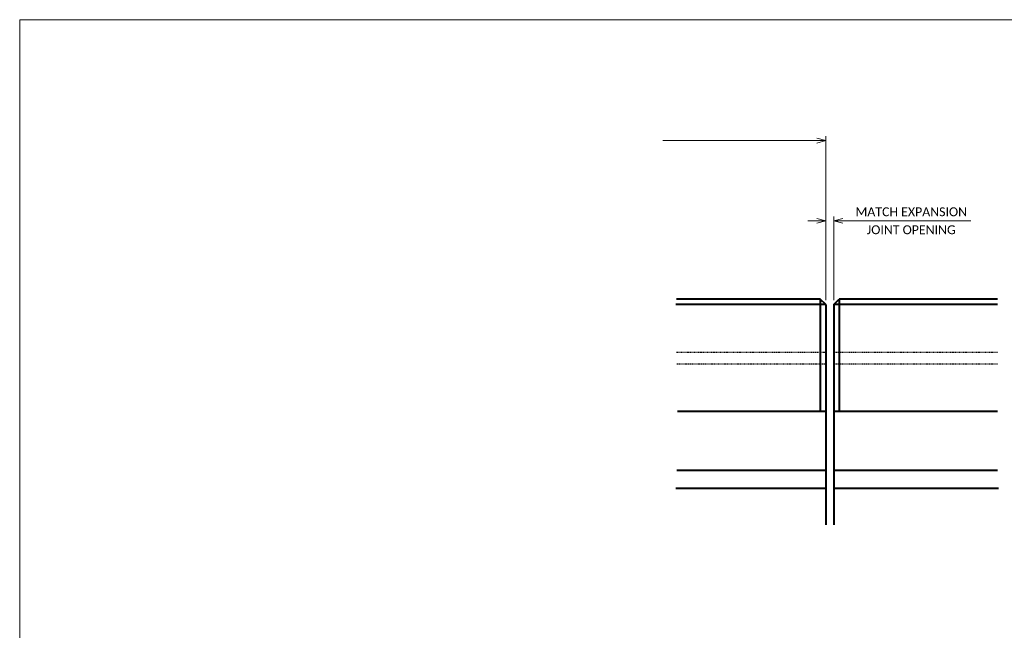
# Model space of a CAD drawing. Extents: x 2 to 1179, y -938 to -683.
# Tile 6 of 13: x 2 to 169, y -787 to -683. Entities that reach past the tile are written whole.
import ezdxf

# ---------------------------------------------------------------- set-up
doc = ezdxf.new("R2010")
doc.units = 0
doc.header["$MEASUREMENT"] = 0
doc.linetypes.add('Wisdot2', pattern=[0.125, 0.0625, -0.0625])
for name, color, linetype, lineweight in [('B_ANNO_DIM', 7, 'Continuous', 18), ('B_CONC', 1, 'Continuous', 40), ('B_DETAIL_HIDDEN', 7, 'Wisdot2', 25)]:
    doc.layers.add(name, color=color, linetype=linetype, lineweight=lineweight)
doc.layers.add('B_ANNO_NOPLOT', color=47, linetype='Continuous', lineweight=18, plot=False)
doc.styles.add('Annotative', font='calibri.ttf', dxfattribs={"height": 0.0625})
doc.dimstyles.new('Annotative', dxfattribs={"dimscale": 0, "dimtxt": 0.0625, "dimasz": 0.0625, "dimexe": 0.03125, "dimexo": 0.03125, "dimgap": 0.03125, "dimtad": 1, "dimdec": 3, "dimzin": 3, "dimdsep": 46, "dimlunit": 4, "dimtxsty": 'Annotative', "dimblk": 'OPEN30', "dimcen": 0.03125, "dimclrd": 256, "dimclre": 256, "dimclrt": 256, "dimaunit": 1, "dimadec": 0, "dimazin": 3, "dimtfac": 0.75, "dimtdec": 3, "dimtofl": 0, "dimtmove": 0, "dimatfit": 3, "dimldrblk": 'OPEN30', "dimfxl": 1, "dimtfill": 1, "dimfrac": 1, "dimtolj": 1, "dimtzin": 0, "dimlwd": -1, "dimlwe": -1, "dimarcsym": 0})

# ---------------------------------------------------------------- blocks, each defined once
blk = doc.blocks.new('_Open30')
at = {"color": 0, "linetype": 'ByBlock', "lineweight": -2}
for p, q in [((-1, 0.27), (0, 0)), ((0, 0), (-1, -0.27)), ((0, 0), (-1, 0))]:
    blk.add_line(p, q, dxfattribs=at)
blk = doc.blocks.new('*D79')
at = {"layer": 'B_ANNO_DIM', "transparency": 16777216}
for p, q in [((136.99, -340.59), (135.49, -340.59)), ((138.49, -354.02), (138.49, -339.84)), ((139.87, -354.02), (139.87, -339.84)), ((141.37, -340.59), (163.04, -340.59))]:
    blk.add_line(p, q, dxfattribs=at)
at = {"layer": 'Defpoints', "color": 0, "transparency": 16777216}
for p in [(139.87, -340.59), (138.49, -354.77), (139.87, -354.77)]:
    blk.add_point(p, dxfattribs=at)
at = {"layer": 'B_ANNO_DIM', "transparency": 16777216, "xscale": 1.5, "yscale": 1.5, "zscale": 1.5}
blk.add_blockref('_Open30', (138.49, -340.59), dxfattribs=at)
at = {"layer": 'B_ANNO_DIM', "transparency": 16777216, "xscale": 1.5, "yscale": 1.5, "zscale": 1.5, "rotation": 180}
blk.add_blockref('_Open30', (139.87, -340.59), dxfattribs=at)
at = {"layer": 'B_ANNO_DIM', "transparency": 16777216, "insert": (152.96, -339.07), "char_height": 1.5, "attachment_point": 5, "style": 'Annotative', "bg_fill": 3, "box_fill_scale": 1.25, "bg_fill_color": 256, "bg_fill_true_color": 13158600, "bg_fill_transparency": 0}
blk.add_mtext('\\A1;MATCH EXPANSION\\P', dxfattribs=at)
at = {"layer": 'B_ANNO_DIM', "transparency": 16777216, "insert": (152.96, -342.11), "char_height": 1.5, "attachment_point": 5, "style": 'Annotative', "bg_fill": 3, "box_fill_scale": 1.25, "bg_fill_color": 256, "bg_fill_true_color": 13158600, "bg_fill_transparency": 0}
blk.add_mtext('\\A1;JOINT OPENING', dxfattribs=at)
blk = doc.blocks.new('*D85')
at = {"layer": 'B_ANNO_DIM', "transparency": 16777216}
for p, q in [((138.49, -353.97), (138.49, -326.27)), ((136.99, -327.02), (110.94, -327.02))]:
    blk.add_line(p, q, dxfattribs=at)
at = {"layer": 'Defpoints', "color": 0, "transparency": 16777216}
for p in [(110.94, -327.02), (110.94, -336.34), (138.49, -354.72)]:
    blk.add_point(p, dxfattribs=at)
at = {"layer": 'B_ANNO_DIM', "transparency": 16777216, "xscale": 1.5, "yscale": 1.5, "zscale": 1.5}
blk.add_blockref('_Open30', (138.49, -327.02), dxfattribs=at)
blk = doc.blocks.new('_None')
blk = doc.blocks.new('*U77')
at = {"layer": 'B_ANNO_NOPLOT', "flags": 128}
blk.add_lwpolyline([(2.1484, -558.5546), (2.1484, -306.5546), (326.0761, -306.5546), (326.0761, -319.6994), (380.1484, -319.6994), (380.1484, -518.055), (318.7192, -518.055), (318.7192, -558.5546)], close=True, dxfattribs=at)
at = {"layer": 'B_CONC'}
for p, q in [((113.129, -354.7166), (138.489, -354.7166)), ((113.242, -353.8066), (137.568, -353.8066)), ((137.568, -353.8466), (137.568, -372.8086)), ((138.489, -354.7666), (137.568, -353.8466)), ((139.869, -354.7666), (140.789, -353.8466)), ((139.869, -354.7166), (167.561, -354.7166)), ((140.789, -353.8066), (167.561, -353.8066)), ((140.789, -353.8466), (140.789, -372.8086)), ((138.489, -354.7666), (138.489, -392.0396)), ((139.869, -354.7666), (139.869, -392.0396)), ((113.412, -372.8086), (138.489, -372.8086)), ((139.869, -372.8086), (167.561, -372.8086)), ((113.299, -382.8086), (138.489, -382.8086)), ((139.869, -382.8086), (167.561, -382.8086)), ((113.129, -385.8096), (138.489, -385.8096)), ((139.869, -385.8096), (167.741, -385.8096))]:
    blk.add_line(p, q, dxfattribs=at)
at = {"layer": 'B_DETAIL_HIDDEN'}
for p, q in [((113.242, -362.8076), (138.489, -362.8076)), ((139.869, -362.8076), (167.561, -362.8076)), ((113.299, -364.8076), (138.489, -364.8076)), ((139.869, -364.8076), (167.561, -364.8076))]:
    blk.add_line(p, q, dxfattribs=at)
at = {"layer": 'B_ANNO_DIM'}
dim = blk.add_linear_dim(base=(139.869, -340.5895), p1=(138.489, -354.7666), p2=(139.869, -354.7666), text='MATCH EXPANSION\\P\\XJOINT OPENING', dimstyle='Annotative', override={"dimscale": 0, "dimtxsty": 'Annotative', "dimtix": 0, "dimtofl": 0, "dimtmove": 0, "dimatfit": 3}, dxfattribs=at)
dim.commit()
dim.dimension.update_dxf_attribs({"geometry": '*D79', "text_midpoint": (152.9559, -340.5895)})
dim = blk.add_linear_dim(base=(110.9361, -327.0232), p1=(138.489, -354.7166), p2=(110.9361, -336.3445), text=' ', dimstyle='Annotative', override={"dimscale": 0, "dimtxsty": 'Annotative', "dimblk1": 'Open30', "dimblk2": 'None', "dimsah": 1, "dimse2": 1, "dimtix": 0, "dimtofl": 0, "dimtmove": 0, "dimatfit": 3}, dxfattribs=at)
dim.commit()
dim.dimension.update_dxf_attribs({"geometry": '*D85', "text_midpoint": (123.9625, -327.0232)})

msp = doc.modelspace()

# ---------------------------------------------------------------- block references
at = {"layer": 'B_ANNO_DIM'}
msp.add_blockref('*U77', (0, -376.75), dxfattribs=at)

doc.saveas('drawing.dxf')
